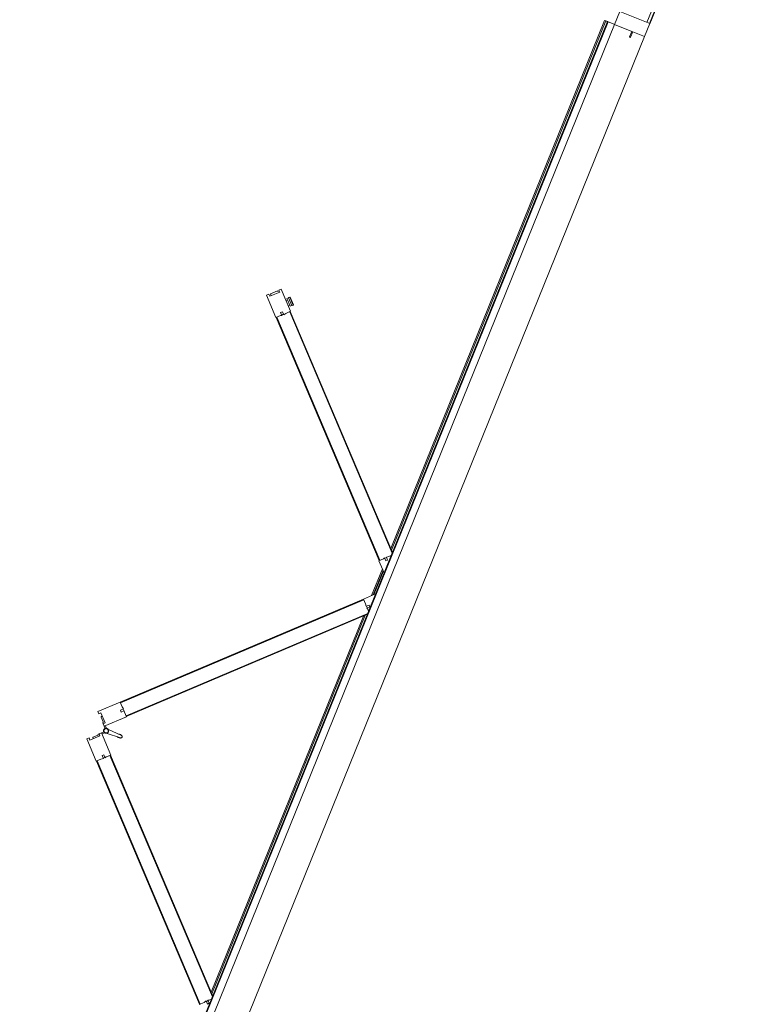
# Model space of a CAD drawing. Header units: inches. Extents: x 424 to 2043, y -237 to 445.
# Tile 163 of 256: x 619.85 to 622.12, y 21.16 to 24.25. Entities that reach past the tile are written whole.
import ezdxf

# ---------------------------------------------------------------- set-up
doc = ezdxf.new("R2010")
doc.units = ezdxf.units.IN
doc.header["$MEASUREMENT"] = 0
for name, color, linetype, lineweight in [('A-DOOR', 31, 'Continuous', 9), ('A-WALL', 113, 'Continuous', 9), ('A-WALL-PATT', 111, 'Continuous', 25)]:
    doc.layers.add(name, color=color, linetype=linetype, lineweight=lineweight)

# ---------------------------------------------------------------- blocks, each defined once
blk = doc.blocks.new('5-panel_Bi-fold_external_door_10806 - Type 1-225860-همکف')
at = {"layer": 'A-DOOR'}
for p, q in [((-0.1205, 0.7449), (-0.1742, 0.6912)), ((-0.1148, 0.7393), (-0.1205, 0.7449)), ((-0.0274, 0.7449), (-0.033, 0.7393)), ((0.0264, 0.6912), (-0.0274, 0.7449)), ((1.3827, 0.745), (1.3289, 0.6912)), ((1.3884, 0.7393), (1.3827, 0.745)), ((-0.1198, 0.7343), (-0.1148, 0.7393)), ((-0.0957, 0.7103), (-0.1198, 0.7343)), ((-0.1103, 0.7284), (-0.112, 0.7266)), ((-0.1103, 0.7284), (-0.112, 0.7266)), ((-0.1103, 0.7284), (-0.112, 0.7266)), ((-0.097, 0.7173), (-0.1081, 0.7284)), ((-0.0908, 0.7153), (-0.0957, 0.7103)), ((-0.0909, 0.7151), (-0.0924, 0.7165)), ((-0.0851, 0.7096), (-0.0908, 0.7153)), ((-0.0571, 0.7153), (-0.0627, 0.7096)), ((-0.0521, 0.7103), (-0.0571, 0.7153)), ((-0.0554, 0.7165), (-0.0569, 0.7151)), ((-0.0281, 0.7343), (-0.0521, 0.7103)), ((-0.0397, 0.7284), (-0.0508, 0.7173)), ((-0.0358, 0.7266), (-0.0376, 0.7284)), ((-0.0358, 0.7266), (-0.0376, 0.7284)), ((-0.0358, 0.7266), (-0.0376, 0.7284)), ((-0.033, 0.7393), (-0.0281, 0.7343)), ((1.3834, 0.7343), (1.3884, 0.7393)), ((1.4074, 0.7103), (1.3834, 0.7343)), ((1.3912, 0.7354), (1.3868, 0.731)), ((1.4085, 0.7181), (1.3912, 0.7354)), ((1.4069, 0.7165), (1.4085, 0.7181)), ((1.4103, 0.7131), (1.4069, 0.7165)), ((1.4124, 0.7153), (1.4074, 0.7103)), ((1.418, 0.7096), (1.4124, 0.7153)), ((-0.7598, 0.1042), (-0.1735, 0.6905)), ((-0.7584, 0.1027), (-0.1721, 0.6891)), ((-0.1742, 0.6912), (-0.1627, 0.6797)), ((-0.1735, 0.6905), (-0.1721, 0.6891)), ((-0.158, 0.6731), (-0.1507, 0.6804)), ((-0.1507, 0.6804), (-0.1464, 0.6762)), ((-0.1389, 0.6558), (-0.0851, 0.7096)), ((-0.0879, 0.7068), (-0.0837, 0.7025)), ((-0.0797, 0.7039), (-0.0853, 0.7094)), ((-0.0812, 0.695), (-0.0779, 0.648)), ((-0.0699, 0.648), (-0.0666, 0.695)), ((-0.0625, 0.7094), (-0.0681, 0.7039)), ((-0.0674, 0.7031), (-0.0676, 0.7033)), ((-0.0674, 0.7031), (-0.0676, 0.7033)), ((-0.0674, 0.7031), (-0.0676, 0.7033)), ((-0.0674, 0.7031), (-0.0676, 0.7033)), ((-0.0674, 0.7031), (-0.0676, 0.7033)), ((-0.0674, 0.7031), (-0.0676, 0.7033)), ((-0.0674, 0.7031), (-0.0676, 0.7033)), ((-0.0674, 0.7031), (-0.0676, 0.7033)), ((-0.0674, 0.7031), (-0.0676, 0.7033)), ((-0.0642, 0.7025), (-0.0599, 0.7068)), ((-0.0627, 0.7096), (-0.009, 0.6558)), ((-0.0014, 0.6762), (0.0029, 0.6804)), ((0.0029, 0.6804), (0.0102, 0.6731)), ((0.0148, 0.6797), (0.0264, 0.6912)), ((0.0243, 0.6891), (0.0257, 0.6905)), ((0.0243, 0.6891), (0.6106, 0.1027)), ((0.0257, 0.6905), (0.612, 0.1042)), ((1.3297, 0.6905), (0.7433, 0.1042)), ((1.3311, 0.6891), (0.7447, 0.1028)), ((1.3289, 0.6912), (1.3401, 0.6801)), ((1.3297, 0.6905), (1.3311, 0.6891)), ((1.3422, 0.6765), (1.3493, 0.6836)), ((1.3493, 0.6836), (1.3535, 0.6794)), ((1.3643, 0.6559), (1.418, 0.7096)), ((1.3943, 0.6788), (1.3907, 0.6823)), ((1.3943, 0.6788), (1.3976, 0.682)), ((1.3976, 0.682), (1.4015, 0.6781)), ((-0.7235, 0.0755), (-0.141, 0.658)), ((-0.7207, 0.0755), (-0.1396, 0.6566)), ((-0.1627, 0.6797), (-0.158, 0.6731)), ((-0.1571, 0.6741), (-0.1528, 0.6698)), ((-0.1464, 0.6762), (-0.1536, 0.6691)), ((-0.1536, 0.6691), (-0.15, 0.667)), ((-0.15, 0.667), (-0.1389, 0.6558)), ((-0.141, 0.658), (-0.1396, 0.6566)), ((-0.0796, 0.6523), (-0.0777, 0.647)), ((-0.0796, 0.6523), (-0.0779, 0.648)), ((-0.0777, 0.647), (-0.0796, 0.6523)), ((-0.0701, 0.647), (-0.0683, 0.6523)), ((-0.0683, 0.6523), (-0.0701, 0.647)), ((-0.0683, 0.6523), (-0.0699, 0.648)), ((-0.009, 0.6558), (0.0022, 0.667)), ((-0.0083, 0.6566), (-0.0069, 0.658)), ((-0.0083, 0.6566), (0.5728, 0.0755)), ((-0.0069, 0.658), (0.5757, 0.0755)), ((0.0057, 0.6691), (-0.0014, 0.6762)), ((0.0022, 0.667), (0.0057, 0.6691)), ((0.005, 0.6698), (0.0092, 0.6741)), ((0.0102, 0.6731), (0.0148, 0.6797)), ((1.3622, 0.658), (0.7797, 0.0755)), ((1.3636, 0.6566), (0.7825, 0.0755)), ((1.3401, 0.6801), (1.3422, 0.6765)), ((1.3429, 0.6773), (1.3472, 0.673)), ((1.3535, 0.6794), (1.3462, 0.672)), ((1.3462, 0.672), (1.3528, 0.6674)), ((1.3528, 0.6674), (1.3643, 0.6559)), ((1.3622, 0.658), (1.3636, 0.6566)), ((1.3775, 0.669), (1.381, 0.6655)), ((1.3785, 0.6629), (1.381, 0.6655)), ((1.3824, 0.659), (1.3785, 0.6629)), ((1.3943, 0.6788), (1.381, 0.6655)), ((1.4015, 0.6781), (1.3824, 0.659)), ((1.3833, 0.6581), (1.3824, 0.659)), ((1.3855, 0.6559), (1.3833, 0.6581)), ((1.3855, 0.6559), (1.4046, 0.675)), ((1.3855, 0.6559), (1.4046, 0.675)), ((1.3861, 0.6553), (1.3855, 0.6559)), ((1.3861, 0.6553), (1.4052, 0.6744)), ((1.4015, 0.6781), (1.4024, 0.6772)), ((1.4024, 0.6772), (1.4046, 0.675)), ((1.4046, 0.675), (1.4052, 0.6744)), ((-0.0777, 0.647), (-0.0779, 0.648)), ((-0.0701, 0.647), (-0.07, 0.6474)), ((-0.749, 0.0933), (-0.7605, 0.1049)), ((-0.7584, 0.1027), (-0.7598, 0.1042)), ((-0.7424, 0.0887), (-0.749, 0.0933)), ((0.6012, 0.0933), (0.5946, 0.0887)), ((0.6127, 0.1049), (0.6012, 0.0933)), ((0.612, 0.1042), (0.6106, 0.1027)), ((0.6421, 0.0755), (0.6127, 0.1049)), ((0.7426, 0.1049), (0.7132, 0.0755)), ((0.7538, 0.0937), (0.7426, 0.1049)), ((0.7447, 0.1028), (0.7433, 0.1042)), ((0.7573, 0.0917), (0.7538, 0.0937)), ((2.581, 0.0759), (-2.331, 0.0759)), ((2.581, 0.0737), (-2.331, 0.0737)), ((-0.7498, 0.0814), (-0.7424, 0.0887)), ((-0.7455, 0.0771), (-0.7498, 0.0814)), ((-0.7384, 0.0842), (-0.7455, 0.0771)), ((-0.7391, 0.0835), (-0.7434, 0.0877)), ((-0.7363, 0.0807), (-0.7384, 0.0842)), ((-0.7311, 0.0755), (-0.7363, 0.0807)), ((-0.715, 0.0811), (0.5672, 0.0811)), ((0.5632, 0.0851), (-0.711, 0.0851)), ((0.5885, 0.0807), (0.5833, 0.0755)), ((0.5906, 0.0842), (0.5885, 0.0807)), ((0.5977, 0.0771), (0.5906, 0.0842)), ((0.5956, 0.0877), (0.5913, 0.0835)), ((0.5946, 0.0887), (0.6019, 0.0814)), ((0.6019, 0.0814), (0.5977, 0.0771)), ((0.7228, 0.0851), (0.6325, 0.0851)), ((0.6365, 0.0811), (0.7188, 0.0811)), ((0.7152, 0.0796), (0.6402, 0.0796)), ((0.7502, 0.0846), (0.7573, 0.0917)), ((0.7545, 0.0803), (0.7502, 0.0846)), ((0.7618, 0.0877), (0.7545, 0.0803)), ((0.7608, 0.0867), (0.7566, 0.0909)), ((0.7664, 0.0811), (0.7618, 0.0877)), ((0.772, 0.0755), (0.7664, 0.0811)), ((0.7881, 0.0811), (2.581, 0.0811)), ((2.581, 0.0851), (0.7921, 0.0851)), ((2.581, 0.0851), (2.581, 0.0811)), ((2.581, 0.0811), (2.581, 0.0801)), ((2.581, 0.0801), (2.581, 0.0755)), ((2.581, 0.0759), (2.581, 0.0755)), ((2.581, 0.0755), (2.581, 0.0743)), ((2.581, 0.0743), (2.581, 0.0737)), ((2.581, 0.0737), (2.581, 0.0693)), ((2.581, 0.0693), (2.581, 0.0538)), ((-2.331, 0.0516), (2.581, 0.0516)), ((2.581, 0.0538), (2.581, 0.0516)), ((2.581, 0.0516), (2.581, -0.05)), ((2.625, 0.0516), (2.581, 0.0516)), ((2.581, 0.0516), (2.581, -0.0065)), ((2.625, -0.05), (2.625, 0.0516)), ((2.562, -0.007), (2.562, -0.0097)), ((2.581, -0.0065), (2.5625, -0.0065)), ((2.5625, -0.0102), (2.581, -0.0102)), ((2.581, -0.0102), (2.581, -0.05)), ((-2.331, -0.05), (2.581, -0.05)), ((2.581, -0.05), (2.625, -0.05))]:
    blk.add_line(p, q, dxfattribs=at)
at = {"layer": 'A-DOOR', "flags": 128}
for points in [[(-0.0739, 0.7063), (-0.0742, 0.7063), (-0.0746, 0.7063), (-0.0749, 0.7063), (-0.0752, 0.7062), (-0.0755, 0.7062), (-0.0758, 0.7061), (-0.0761, 0.706), (-0.0764, 0.7059), (-0.0767, 0.7058), (-0.077, 0.7057), (-0.0773, 0.7056), (-0.0776, 0.7054), (-0.0779, 0.7053), (-0.0782, 0.7051), (-0.0784, 0.7049), (-0.0787, 0.7048), (-0.0789, 0.7046), (-0.0792, 0.7044), (-0.0794, 0.7041), (-0.0797, 0.7039), (-0.0799, 0.7037), (-0.0801, 0.7034), (-0.0803, 0.7032), (-0.0805, 0.7029), (-0.0806, 0.7027), (-0.0808, 0.7024), (-0.081, 0.7021), (-0.0811, 0.7018), (-0.0812, 0.7015), (-0.0814, 0.7012), (-0.0815, 0.7009), (-0.0816, 0.7006), (-0.0817, 0.7003), (-0.0817, 0.7), (-0.0818, 0.6997), (-0.0818, 0.6994), (-0.0819, 0.6991), (-0.0819, 0.6987), (-0.0819, 0.6984), (-0.0819, 0.6981), (-0.0819, 0.6978), (-0.0819, 0.6975), (-0.0818, 0.6972), (-0.0818, 0.6968), (-0.0817, 0.6965), (-0.0816, 0.6962), (-0.0815, 0.6959), (-0.0814, 0.6956), (-0.0813, 0.6953), (-0.0812, 0.695), (-0.0811, 0.6947), (-0.0809, 0.6944), (-0.0807, 0.6942), (-0.0806, 0.6939), (-0.0804, 0.6936), (-0.0802, 0.6934), (-0.08, 0.6931), (-0.0798, 0.6929), (-0.0796, 0.6927), (-0.0793, 0.6924), (-0.0791, 0.6922), (-0.0788, 0.692), (-0.0786, 0.6918), (-0.0783, 0.6917), (-0.078, 0.6915), (-0.0778, 0.6913), (-0.0775, 0.6912), (-0.0772, 0.691)], [(-0.0739, 0.7063), (-0.0742, 0.7063), (-0.0746, 0.7063), (-0.0749, 0.7063), (-0.0752, 0.7062), (-0.0755, 0.7062), (-0.0758, 0.7061), (-0.0761, 0.706), (-0.0764, 0.7059), (-0.0767, 0.7058), (-0.077, 0.7057), (-0.0773, 0.7056), (-0.0776, 0.7054), (-0.0779, 0.7053), (-0.0782, 0.7051), (-0.0784, 0.7049), (-0.0787, 0.7048), (-0.0789, 0.7046), (-0.0792, 0.7044), (-0.0794, 0.7041), (-0.0797, 0.7039), (-0.0799, 0.7037), (-0.0801, 0.7034), (-0.0803, 0.7032), (-0.0805, 0.7029), (-0.0806, 0.7027), (-0.0808, 0.7024), (-0.081, 0.7021), (-0.0811, 0.7018), (-0.0812, 0.7015), (-0.0814, 0.7012), (-0.0815, 0.7009), (-0.0816, 0.7006), (-0.0817, 0.7003), (-0.0817, 0.7), (-0.0818, 0.6997), (-0.0818, 0.6994), (-0.0819, 0.6991), (-0.0819, 0.6987), (-0.0819, 0.6984), (-0.0819, 0.6981), (-0.0819, 0.6978), (-0.0819, 0.6975), (-0.0818, 0.6972), (-0.0818, 0.6968), (-0.0817, 0.6965), (-0.0816, 0.6962), (-0.0815, 0.6959), (-0.0814, 0.6956), (-0.0813, 0.6953), (-0.0812, 0.695), (-0.0811, 0.6947), (-0.0809, 0.6944), (-0.0807, 0.6942), (-0.0806, 0.6939), (-0.0804, 0.6936), (-0.0802, 0.6934), (-0.08, 0.6931), (-0.0798, 0.6929), (-0.0796, 0.6927), (-0.0793, 0.6924), (-0.0791, 0.6922), (-0.0788, 0.692), (-0.0786, 0.6918), (-0.0783, 0.6917), (-0.078, 0.6915), (-0.0778, 0.6913), (-0.0775, 0.6912), (-0.0772, 0.691), (-0.0769, 0.6909), (-0.0766, 0.6908), (-0.0763, 0.6907), (-0.076, 0.6906), (-0.0757, 0.6905), (-0.0754, 0.6905), (-0.075, 0.6904), (-0.0747, 0.6904), (-0.0744, 0.6904), (-0.0741, 0.6903), (-0.0739, 0.6903)], [(-0.0739, 0.7063), (-0.0742, 0.7063), (-0.0746, 0.7063), (-0.0749, 0.7063), (-0.0752, 0.7062), (-0.0755, 0.7062), (-0.0758, 0.7061), (-0.0761, 0.706), (-0.0764, 0.7059), (-0.0767, 0.7058), (-0.077, 0.7057), (-0.0773, 0.7056), (-0.0776, 0.7054), (-0.0779, 0.7053), (-0.0782, 0.7051), (-0.0784, 0.7049), (-0.0787, 0.7048), (-0.0789, 0.7046), (-0.0792, 0.7044), (-0.0794, 0.7041), (-0.0797, 0.7039), (-0.0799, 0.7037), (-0.0801, 0.7034), (-0.0803, 0.7032), (-0.0805, 0.7029), (-0.0806, 0.7027), (-0.0808, 0.7024), (-0.081, 0.7021), (-0.0811, 0.7018), (-0.0812, 0.7015), (-0.0814, 0.7012), (-0.0815, 0.7009), (-0.0816, 0.7006), (-0.0817, 0.7003), (-0.0817, 0.7), (-0.0818, 0.6997), (-0.0818, 0.6994), (-0.0819, 0.6991), (-0.0819, 0.6987), (-0.0819, 0.6984), (-0.0819, 0.6981), (-0.0819, 0.6978), (-0.0819, 0.6975), (-0.0818, 0.6972), (-0.0818, 0.6968), (-0.0817, 0.6965), (-0.0816, 0.6962), (-0.0815, 0.6959), (-0.0814, 0.6956), (-0.0813, 0.6953), (-0.0812, 0.695), (-0.0811, 0.6947), (-0.0809, 0.6944), (-0.0807, 0.6942), (-0.0806, 0.6939), (-0.0804, 0.6936), (-0.0802, 0.6934), (-0.08, 0.6931), (-0.0798, 0.6929), (-0.0796, 0.6927), (-0.0793, 0.6924), (-0.0791, 0.6922), (-0.0788, 0.692), (-0.0786, 0.6918), (-0.0783, 0.6917), (-0.078, 0.6915), (-0.0778, 0.6913), (-0.0775, 0.6912), (-0.0772, 0.691)], [(-0.0739, 0.7063), (-0.0742, 0.7063), (-0.0746, 0.7063), (-0.0749, 0.7063), (-0.0752, 0.7062), (-0.0755, 0.7062), (-0.0758, 0.7061), (-0.0761, 0.706), (-0.0764, 0.7059), (-0.0767, 0.7058), (-0.077, 0.7057), (-0.0773, 0.7056), (-0.0776, 0.7054), (-0.0779, 0.7053), (-0.0782, 0.7051), (-0.0784, 0.7049), (-0.0787, 0.7048), (-0.0789, 0.7046), (-0.0792, 0.7044), (-0.0794, 0.7041), (-0.0797, 0.7039), (-0.0799, 0.7037), (-0.0801, 0.7034), (-0.0803, 0.7032), (-0.0805, 0.7029), (-0.0806, 0.7027), (-0.0808, 0.7024), (-0.081, 0.7021), (-0.0811, 0.7018), (-0.0812, 0.7015), (-0.0814, 0.7012), (-0.0815, 0.7009), (-0.0816, 0.7006), (-0.0817, 0.7003), (-0.0817, 0.7), (-0.0818, 0.6997), (-0.0818, 0.6994), (-0.0819, 0.6991), (-0.0819, 0.6987), (-0.0819, 0.6984), (-0.0819, 0.6981), (-0.0819, 0.6978), (-0.0819, 0.6975), (-0.0818, 0.6972), (-0.0818, 0.6968), (-0.0817, 0.6965), (-0.0816, 0.6962), (-0.0815, 0.6959), (-0.0814, 0.6956), (-0.0813, 0.6953), (-0.0812, 0.695), (-0.0811, 0.6947), (-0.0809, 0.6944), (-0.0807, 0.6942), (-0.0806, 0.6939), (-0.0804, 0.6936), (-0.0802, 0.6934), (-0.08, 0.6931), (-0.0798, 0.6929), (-0.0796, 0.6927), (-0.0793, 0.6924), (-0.0791, 0.6922), (-0.0788, 0.692), (-0.0786, 0.6918), (-0.0783, 0.6917), (-0.078, 0.6915), (-0.0778, 0.6913), (-0.0775, 0.6912), (-0.0772, 0.691)], [(-0.0739, 0.7063), (-0.0742, 0.7063), (-0.0746, 0.7063), (-0.0749, 0.7063), (-0.0752, 0.7062), (-0.0755, 0.7062), (-0.0758, 0.7061), (-0.0761, 0.706), (-0.0764, 0.7059), (-0.0767, 0.7058), (-0.077, 0.7057), (-0.0773, 0.7056), (-0.0776, 0.7054), (-0.0779, 0.7053), (-0.0782, 0.7051), (-0.0784, 0.7049), (-0.0787, 0.7048), (-0.0789, 0.7046), (-0.0792, 0.7044), (-0.0794, 0.7041), (-0.0797, 0.7039), (-0.0799, 0.7037), (-0.0801, 0.7034), (-0.0803, 0.7032), (-0.0805, 0.7029), (-0.0806, 0.7027), (-0.0808, 0.7024), (-0.081, 0.7021), (-0.0811, 0.7018), (-0.0812, 0.7015), (-0.0814, 0.7012), (-0.0815, 0.7009), (-0.0816, 0.7006), (-0.0817, 0.7003), (-0.0817, 0.7), (-0.0818, 0.6997), (-0.0818, 0.6994), (-0.0819, 0.6991), (-0.0819, 0.6987), (-0.0819, 0.6984), (-0.0819, 0.6981), (-0.0819, 0.6978), (-0.0819, 0.6975), (-0.0818, 0.6972), (-0.0818, 0.6968), (-0.0817, 0.6965), (-0.0816, 0.6962), (-0.0815, 0.6959), (-0.0814, 0.6956), (-0.0813, 0.6953), (-0.0812, 0.695), (-0.0811, 0.6947), (-0.0809, 0.6944), (-0.0807, 0.6942), (-0.0806, 0.6939), (-0.0804, 0.6936), (-0.0802, 0.6934), (-0.08, 0.6931), (-0.0798, 0.6929), (-0.0796, 0.6927), (-0.0793, 0.6924), (-0.0791, 0.6922), (-0.0788, 0.692), (-0.0786, 0.6918), (-0.0783, 0.6917), (-0.078, 0.6915), (-0.0778, 0.6913), (-0.0775, 0.6912), (-0.0772, 0.691)], [(-0.0808, 0.7024), (-0.081, 0.7021), (-0.0811, 0.7018), (-0.0812, 0.7015), (-0.0814, 0.7012), (-0.0815, 0.7009), (-0.0816, 0.7006), (-0.0817, 0.7003), (-0.0817, 0.7), (-0.0818, 0.6997), (-0.0818, 0.6994), (-0.0819, 0.6991), (-0.0819, 0.6987), (-0.0819, 0.6984), (-0.0819, 0.6981), (-0.0819, 0.6978), (-0.0819, 0.6975), (-0.0818, 0.6972), (-0.0818, 0.6968), (-0.0817, 0.6965), (-0.0816, 0.6962), (-0.0815, 0.6959), (-0.0814, 0.6956), (-0.0813, 0.6953)], [(-0.081, 0.7021), (-0.0811, 0.7018), (-0.0812, 0.7015), (-0.0814, 0.7012), (-0.0815, 0.7009), (-0.0816, 0.7006), (-0.0817, 0.7003), (-0.0817, 0.7), (-0.0818, 0.6997), (-0.0818, 0.6994), (-0.0819, 0.6991), (-0.0819, 0.6987), (-0.0819, 0.6984), (-0.0819, 0.6981), (-0.0819, 0.6978), (-0.0819, 0.6975), (-0.0818, 0.6972), (-0.0818, 0.6968), (-0.0817, 0.6965), (-0.0816, 0.6962), (-0.0815, 0.6959), (-0.0814, 0.6956), (-0.0813, 0.6953)], [(-0.081, 0.7021), (-0.0811, 0.7018), (-0.0812, 0.7015), (-0.0814, 0.7012), (-0.0815, 0.7009), (-0.0816, 0.7006), (-0.0817, 0.7003), (-0.0817, 0.7), (-0.0818, 0.6997), (-0.0818, 0.6994), (-0.0819, 0.6991), (-0.0819, 0.6987), (-0.0819, 0.6984), (-0.0819, 0.6981), (-0.0819, 0.6978), (-0.0819, 0.6975), (-0.0818, 0.6972), (-0.0818, 0.6968), (-0.0817, 0.6965), (-0.0816, 0.6962), (-0.0815, 0.6959), (-0.0814, 0.6956), (-0.0813, 0.6953)], [(-0.081, 0.7021), (-0.0811, 0.7018), (-0.0812, 0.7015), (-0.0814, 0.7012), (-0.0815, 0.7009), (-0.0816, 0.7006), (-0.0817, 0.7003), (-0.0817, 0.7), (-0.0818, 0.6997), (-0.0818, 0.6994), (-0.0819, 0.6991), (-0.0819, 0.6987), (-0.0819, 0.6984), (-0.0819, 0.6981), (-0.0819, 0.6978), (-0.0819, 0.6975), (-0.0818, 0.6972), (-0.0818, 0.6968), (-0.0817, 0.6965), (-0.0816, 0.6962), (-0.0815, 0.6959), (-0.0814, 0.6956), (-0.0813, 0.6953)], [(-0.081, 0.7021), (-0.0811, 0.7018), (-0.0812, 0.7015), (-0.0814, 0.7012), (-0.0815, 0.7009), (-0.0816, 0.7006), (-0.0817, 0.7003), (-0.0817, 0.7), (-0.0818, 0.6997), (-0.0818, 0.6994), (-0.0819, 0.6991), (-0.0819, 0.6987), (-0.0819, 0.6984), (-0.0819, 0.6981), (-0.0819, 0.6978), (-0.0819, 0.6975), (-0.0818, 0.6972), (-0.0818, 0.6968), (-0.0817, 0.6965), (-0.0816, 0.6962), (-0.0815, 0.6959), (-0.0814, 0.6956), (-0.0813, 0.6953)], [(-0.081, 0.7021), (-0.0811, 0.7018), (-0.0812, 0.7015), (-0.0814, 0.7012), (-0.0815, 0.7009), (-0.0816, 0.7006), (-0.0817, 0.7003), (-0.0817, 0.7), (-0.0818, 0.6997), (-0.0818, 0.6994), (-0.0819, 0.6991), (-0.0819, 0.6987), (-0.0819, 0.6984), (-0.0819, 0.6981), (-0.0819, 0.6978), (-0.0819, 0.6975), (-0.0818, 0.6972), (-0.0818, 0.6968), (-0.0817, 0.6965), (-0.0816, 0.6962), (-0.0815, 0.6959), (-0.0814, 0.6956), (-0.0813, 0.6953)], [(-0.081, 0.7021), (-0.0811, 0.7018), (-0.0812, 0.7015), (-0.0814, 0.7012), (-0.0815, 0.7009), (-0.0816, 0.7006), (-0.0817, 0.7003), (-0.0817, 0.7), (-0.0818, 0.6997), (-0.0818, 0.6994), (-0.0819, 0.6991), (-0.0819, 0.6987), (-0.0819, 0.6984), (-0.0819, 0.6981), (-0.0819, 0.6978), (-0.0819, 0.6975), (-0.0818, 0.6972), (-0.0818, 0.6968), (-0.0817, 0.6965), (-0.0816, 0.6962), (-0.0815, 0.6959), (-0.0814, 0.6956), (-0.0813, 0.6953)], [(-0.081, 0.7021), (-0.0811, 0.7018), (-0.0812, 0.7015), (-0.0814, 0.7012), (-0.0815, 0.7009), (-0.0816, 0.7006), (-0.0817, 0.7003), (-0.0817, 0.7), (-0.0818, 0.6997), (-0.0818, 0.6994), (-0.0819, 0.6991), (-0.0819, 0.6987), (-0.0819, 0.6984), (-0.0819, 0.6981), (-0.0819, 0.6978), (-0.0819, 0.6975), (-0.0818, 0.6972), (-0.0818, 0.6968), (-0.0817, 0.6965), (-0.0816, 0.6962), (-0.0815, 0.6959), (-0.0814, 0.6956), (-0.0813, 0.6953)], [(-0.081, 0.7021), (-0.0811, 0.7018), (-0.0812, 0.7015), (-0.0814, 0.7012), (-0.0815, 0.7009), (-0.0816, 0.7006), (-0.0817, 0.7003), (-0.0817, 0.7), (-0.0818, 0.6997), (-0.0818, 0.6994), (-0.0819, 0.6991), (-0.0819, 0.6987), (-0.0819, 0.6984), (-0.0819, 0.6981), (-0.0819, 0.6978), (-0.0819, 0.6975), (-0.0818, 0.6972), (-0.0818, 0.6968), (-0.0817, 0.6965), (-0.0816, 0.6962), (-0.0815, 0.6959), (-0.0814, 0.6956), (-0.0813, 0.6953)], [(-0.0742, 0.7063), (-0.0746, 0.7063), (-0.0749, 0.7063), (-0.0752, 0.7062), (-0.0755, 0.7062), (-0.0758, 0.7061), (-0.0761, 0.706), (-0.0764, 0.7059), (-0.0767, 0.7058), (-0.077, 0.7057), (-0.0773, 0.7056), (-0.0776, 0.7054), (-0.0779, 0.7053), (-0.0782, 0.7051), (-0.0784, 0.7049), (-0.0787, 0.7048), (-0.0789, 0.7046), (-0.0792, 0.7044), (-0.0794, 0.7041), (-0.0797, 0.7039), (-0.0799, 0.7037), (-0.0801, 0.7034), (-0.0803, 0.7032), (-0.0805, 0.7029)], [(-0.0742, 0.7063), (-0.0746, 0.7063), (-0.0749, 0.7063), (-0.0752, 0.7062), (-0.0755, 0.7062), (-0.0758, 0.7061), (-0.0761, 0.706), (-0.0764, 0.7059), (-0.0767, 0.7058), (-0.077, 0.7057), (-0.0773, 0.7056), (-0.0776, 0.7054), (-0.0779, 0.7053), (-0.0782, 0.7051), (-0.0784, 0.7049), (-0.0787, 0.7048), (-0.0789, 0.7046), (-0.0792, 0.7044), (-0.0794, 0.7041), (-0.0797, 0.7039), (-0.0799, 0.7037), (-0.0801, 0.7034), (-0.0803, 0.7032), (-0.0805, 0.7029)], [(-0.0742, 0.7063), (-0.0746, 0.7063), (-0.0749, 0.7063), (-0.0752, 0.7062), (-0.0755, 0.7062), (-0.0758, 0.7061), (-0.0761, 0.706), (-0.0764, 0.7059), (-0.0767, 0.7058), (-0.077, 0.7057), (-0.0773, 0.7056), (-0.0776, 0.7054), (-0.0779, 0.7053), (-0.0782, 0.7051), (-0.0784, 0.7049), (-0.0787, 0.7048), (-0.0789, 0.7046), (-0.0792, 0.7044), (-0.0794, 0.7041), (-0.0797, 0.7039), (-0.0799, 0.7037), (-0.0801, 0.7034), (-0.0803, 0.7032), (-0.0805, 0.7029)], [(-0.0742, 0.7063), (-0.0746, 0.7063), (-0.0749, 0.7063), (-0.0752, 0.7062), (-0.0755, 0.7062), (-0.0758, 0.7061), (-0.0761, 0.706), (-0.0764, 0.7059), (-0.0767, 0.7058), (-0.077, 0.7057), (-0.0773, 0.7056), (-0.0776, 0.7054), (-0.0779, 0.7053), (-0.0782, 0.7051), (-0.0784, 0.7049), (-0.0787, 0.7048), (-0.0789, 0.7046), (-0.0792, 0.7044), (-0.0794, 0.7041), (-0.0797, 0.7039), (-0.0799, 0.7037), (-0.0801, 0.7034), (-0.0803, 0.7032), (-0.0805, 0.7029)], [(-0.0742, 0.7063), (-0.0746, 0.7063), (-0.0749, 0.7063), (-0.0752, 0.7062), (-0.0755, 0.7062), (-0.0758, 0.7061), (-0.0761, 0.706), (-0.0764, 0.7059), (-0.0767, 0.7058), (-0.077, 0.7057), (-0.0773, 0.7056), (-0.0776, 0.7054), (-0.0779, 0.7053), (-0.0782, 0.7051), (-0.0784, 0.7049), (-0.0787, 0.7048), (-0.0789, 0.7046), (-0.0792, 0.7044), (-0.0794, 0.7041), (-0.0797, 0.7039), (-0.0799, 0.7037), (-0.0801, 0.7034), (-0.0803, 0.7032), (-0.0805, 0.7029)], [(-0.0742, 0.7063), (-0.0746, 0.7063), (-0.0749, 0.7063), (-0.0752, 0.7062), (-0.0755, 0.7062), (-0.0758, 0.7061), (-0.0761, 0.706), (-0.0764, 0.7059), (-0.0767, 0.7058), (-0.077, 0.7057), (-0.0773, 0.7056), (-0.0776, 0.7054), (-0.0779, 0.7053), (-0.0782, 0.7051), (-0.0784, 0.7049), (-0.0787, 0.7048), (-0.0789, 0.7046), (-0.0792, 0.7044), (-0.0794, 0.7041), (-0.0797, 0.7039), (-0.0799, 0.7037), (-0.0801, 0.7034), (-0.0803, 0.7032), (-0.0805, 0.7029)], [(-0.0742, 0.7063), (-0.0746, 0.7063), (-0.0749, 0.7063), (-0.0752, 0.7062), (-0.0755, 0.7062), (-0.0758, 0.7061), (-0.0761, 0.706), (-0.0764, 0.7059), (-0.0767, 0.7058), (-0.077, 0.7057), (-0.0773, 0.7056), (-0.0776, 0.7054), (-0.0779, 0.7053), (-0.0782, 0.7051), (-0.0784, 0.7049), (-0.0787, 0.7048), (-0.0789, 0.7046), (-0.0792, 0.7044), (-0.0794, 0.7041), (-0.0797, 0.7039), (-0.0799, 0.7037), (-0.0801, 0.7034), (-0.0803, 0.7032), (-0.0805, 0.7029)], [(-0.0742, 0.7063), (-0.0746, 0.7063), (-0.0749, 0.7063), (-0.0752, 0.7062), (-0.0755, 0.7062), (-0.0758, 0.7061), (-0.0761, 0.706), (-0.0764, 0.7059), (-0.0767, 0.7058), (-0.077, 0.7057), (-0.0773, 0.7056), (-0.0776, 0.7054), (-0.0779, 0.7053), (-0.0782, 0.7051), (-0.0784, 0.7049), (-0.0787, 0.7048), (-0.0789, 0.7046), (-0.0792, 0.7044), (-0.0794, 0.7041), (-0.0797, 0.7039), (-0.0799, 0.7037), (-0.0801, 0.7034), (-0.0803, 0.7032), (-0.0805, 0.7029)], [(-0.0742, 0.7063), (-0.0746, 0.7063), (-0.0749, 0.7063), (-0.0752, 0.7062), (-0.0755, 0.7062), (-0.0758, 0.7061), (-0.0761, 0.706), (-0.0764, 0.7059), (-0.0767, 0.7058), (-0.077, 0.7057), (-0.0773, 0.7056), (-0.0776, 0.7054), (-0.0779, 0.7053), (-0.0782, 0.7051), (-0.0784, 0.7049), (-0.0787, 0.7048), (-0.0789, 0.7046), (-0.0792, 0.7044), (-0.0794, 0.7041), (-0.0797, 0.7039), (-0.0799, 0.7037), (-0.0801, 0.7034), (-0.0803, 0.7032), (-0.0805, 0.7029)], [(-0.0769, 0.6909), (-0.0766, 0.6908), (-0.0763, 0.6907), (-0.076, 0.6906), (-0.0757, 0.6905), (-0.0754, 0.6905), (-0.075, 0.6904), (-0.0747, 0.6904), (-0.0744, 0.6904), (-0.0741, 0.6903), (-0.0739, 0.6903)], [(-0.0769, 0.6909), (-0.0766, 0.6908), (-0.0763, 0.6907), (-0.076, 0.6906), (-0.0757, 0.6905), (-0.0754, 0.6905), (-0.075, 0.6904), (-0.0747, 0.6904), (-0.0744, 0.6904), (-0.0741, 0.6903), (-0.0739, 0.6903)], [(-0.0769, 0.6909), (-0.0766, 0.6908), (-0.0763, 0.6907), (-0.076, 0.6906), (-0.0757, 0.6905), (-0.0754, 0.6905), (-0.075, 0.6904), (-0.0747, 0.6904), (-0.0744, 0.6904), (-0.0741, 0.6903), (-0.0739, 0.6903)], [(-0.0769, 0.6909), (-0.0766, 0.6908), (-0.0763, 0.6907), (-0.076, 0.6906), (-0.0757, 0.6905), (-0.0754, 0.6905), (-0.075, 0.6904), (-0.0747, 0.6904), (-0.0744, 0.6904), (-0.0741, 0.6903), (-0.0739, 0.6903)], [(-0.0681, 0.7038), (-0.0683, 0.704), (-0.0685, 0.7042), (-0.0688, 0.7045), (-0.069, 0.7047), (-0.0693, 0.7048), (-0.0695, 0.705), (-0.0698, 0.7052), (-0.0701, 0.7054), (-0.0704, 0.7055), (-0.0706, 0.7056), (-0.0709, 0.7058), (-0.0712, 0.7059), (-0.0715, 0.706), (-0.0718, 0.7061), (-0.0722, 0.7061), (-0.0725, 0.7062), (-0.0728, 0.7063), (-0.0731, 0.7063), (-0.0734, 0.7063), (-0.0737, 0.7063), (-0.0739, 0.7063)], [(-0.0739, 0.6903), (-0.0736, 0.6903), (-0.0733, 0.6904), (-0.073, 0.6904), (-0.0726, 0.6904), (-0.0723, 0.6905), (-0.072, 0.6906), (-0.0717, 0.6907), (-0.0714, 0.6907), (-0.0711, 0.6909), (-0.0708, 0.691), (-0.0705, 0.6911), (-0.0702, 0.6912), (-0.0699, 0.6914), (-0.0697, 0.6916), (-0.0694, 0.6917), (-0.0691, 0.6919), (-0.0689, 0.6921), (-0.0686, 0.6923), (-0.0684, 0.6925), (-0.0682, 0.6928), (-0.068, 0.693), (-0.0677, 0.6932), (-0.0676, 0.6935), (-0.0674, 0.6938), (-0.0672, 0.694), (-0.067, 0.6943), (-0.0669, 0.6946), (-0.0667, 0.6949), (-0.0666, 0.6951), (-0.0665, 0.6954), (-0.0663, 0.6957), (-0.0663, 0.696), (-0.0662, 0.6964), (-0.0661, 0.6967), (-0.066, 0.697), (-0.066, 0.6973), (-0.0659, 0.6976), (-0.0659, 0.6979), (-0.0659, 0.6983), (-0.0659, 0.6986), (-0.0659, 0.6989), (-0.066, 0.6992), (-0.066, 0.6995), (-0.0661, 0.6998), (-0.0661, 0.7002), (-0.0662, 0.7005), (-0.0663, 0.7008), (-0.0664, 0.7011), (-0.0665, 0.7014), (-0.0666, 0.7017), (-0.0668, 0.702), (-0.0669, 0.7022), (-0.0671, 0.7025), (-0.0673, 0.7028), (-0.0674, 0.7031), (-0.0676, 0.7033), (-0.0678, 0.7036), (-0.0681, 0.7038), (-0.0683, 0.704), (-0.0685, 0.7042), (-0.0688, 0.7045), (-0.069, 0.7047), (-0.0693, 0.7048), (-0.0695, 0.705), (-0.0698, 0.7052), (-0.0701, 0.7054), (-0.0704, 0.7055), (-0.0706, 0.7056), (-0.0709, 0.7058), (-0.0712, 0.7059), (-0.0715, 0.706), (-0.0718, 0.7061), (-0.0722, 0.7061), (-0.0725, 0.7062), (-0.0728, 0.7063), (-0.0731, 0.7063), (-0.0734, 0.7063), (-0.0737, 0.7063), (-0.0739, 0.7063)], [(-0.0681, 0.7038), (-0.0683, 0.704), (-0.0685, 0.7042), (-0.0688, 0.7045), (-0.069, 0.7047), (-0.0693, 0.7048), (-0.0695, 0.705), (-0.0698, 0.7052), (-0.0701, 0.7054), (-0.0704, 0.7055), (-0.0706, 0.7056), (-0.0709, 0.7058), (-0.0712, 0.7059), (-0.0715, 0.706), (-0.0718, 0.7061), (-0.0722, 0.7061), (-0.0725, 0.7062), (-0.0728, 0.7063), (-0.0731, 0.7063), (-0.0734, 0.7063), (-0.0737, 0.7063), (-0.0739, 0.7063)], [(-0.0681, 0.7038), (-0.0683, 0.704), (-0.0685, 0.7042), (-0.0688, 0.7045), (-0.069, 0.7047), (-0.0693, 0.7048), (-0.0695, 0.705), (-0.0698, 0.7052), (-0.0701, 0.7054), (-0.0704, 0.7055), (-0.0706, 0.7056), (-0.0709, 0.7058), (-0.0712, 0.7059), (-0.0715, 0.706), (-0.0718, 0.7061), (-0.0722, 0.7061), (-0.0725, 0.7062), (-0.0728, 0.7063), (-0.0731, 0.7063), (-0.0734, 0.7063), (-0.0737, 0.7063), (-0.0739, 0.7063)], [(-0.0681, 0.7038), (-0.0683, 0.704), (-0.0685, 0.7042), (-0.0688, 0.7045), (-0.069, 0.7047), (-0.0693, 0.7048), (-0.0695, 0.705), (-0.0698, 0.7052), (-0.0701, 0.7054), (-0.0704, 0.7055), (-0.0706, 0.7056), (-0.0709, 0.7058), (-0.0712, 0.7059), (-0.0715, 0.706), (-0.0718, 0.7061), (-0.0722, 0.7061), (-0.0725, 0.7062), (-0.0728, 0.7063), (-0.0731, 0.7063), (-0.0734, 0.7063), (-0.0737, 0.7063), (-0.0739, 0.7063)], [(-0.0739, 0.6903), (-0.0736, 0.6903), (-0.0733, 0.6904), (-0.073, 0.6904), (-0.0726, 0.6904), (-0.0723, 0.6905), (-0.072, 0.6906), (-0.0717, 0.6907), (-0.0714, 0.6907), (-0.0711, 0.6909), (-0.0708, 0.691), (-0.0705, 0.6911), (-0.0702, 0.6912), (-0.0699, 0.6914), (-0.0697, 0.6916), (-0.0694, 0.6917), (-0.0691, 0.6919), (-0.0689, 0.6921), (-0.0686, 0.6923), (-0.0684, 0.6925), (-0.0682, 0.6928), (-0.068, 0.693), (-0.0677, 0.6932), (-0.0676, 0.6935), (-0.0674, 0.6938), (-0.0672, 0.694), (-0.067, 0.6943), (-0.0669, 0.6946), (-0.0667, 0.6949), (-0.0666, 0.6951), (-0.0665, 0.6954), (-0.0663, 0.6957), (-0.0663, 0.696), (-0.0662, 0.6964), (-0.0661, 0.6967), (-0.066, 0.697), (-0.066, 0.6973), (-0.0659, 0.6976), (-0.0659, 0.6979), (-0.0659, 0.6983), (-0.0659, 0.6986), (-0.0659, 0.6989), (-0.066, 0.6992), (-0.066, 0.6995), (-0.0661, 0.6998), (-0.0661, 0.7002), (-0.0662, 0.7005), (-0.0663, 0.7008), (-0.0664, 0.7011), (-0.0665, 0.7014), (-0.0666, 0.7017), (-0.0668, 0.702), (-0.0669, 0.7022), (-0.0671, 0.7025), (-0.0673, 0.7028), (-0.0674, 0.7031), (-0.0676, 0.7033)], [(-0.0739, 0.6903), (-0.0736, 0.6903), (-0.0733, 0.6904), (-0.073, 0.6904), (-0.0726, 0.6904), (-0.0723, 0.6905), (-0.072, 0.6906), (-0.0717, 0.6907), (-0.0714, 0.6907), (-0.0711, 0.6909), (-0.0708, 0.691), (-0.0705, 0.6911), (-0.0702, 0.6912), (-0.0699, 0.6914), (-0.0697, 0.6916), (-0.0694, 0.6917), (-0.0691, 0.6919), (-0.0689, 0.6921), (-0.0686, 0.6923), (-0.0684, 0.6925), (-0.0682, 0.6928), (-0.068, 0.693), (-0.0677, 0.6932), (-0.0676, 0.6935), (-0.0674, 0.6938), (-0.0672, 0.694), (-0.067, 0.6943), (-0.0669, 0.6946), (-0.0667, 0.6949), (-0.0666, 0.6951), (-0.0665, 0.6954), (-0.0663, 0.6957), (-0.0663, 0.696), (-0.0662, 0.6964), (-0.0661, 0.6967), (-0.066, 0.697), (-0.066, 0.6973), (-0.0659, 0.6976), (-0.0659, 0.6979), (-0.0659, 0.6983), (-0.0659, 0.6986), (-0.0659, 0.6989), (-0.066, 0.6992), (-0.066, 0.6995), (-0.0661, 0.6998), (-0.0661, 0.7002), (-0.0662, 0.7005), (-0.0663, 0.7008), (-0.0664, 0.7011), (-0.0665, 0.7014), (-0.0666, 0.7017), (-0.0668, 0.702), (-0.0669, 0.7022), (-0.0671, 0.7025), (-0.0673, 0.7028), (-0.0674, 0.7031), (-0.0676, 0.7033)], [(-0.0739, 0.6903), (-0.0736, 0.6903), (-0.0733, 0.6904), (-0.073, 0.6904), (-0.0726, 0.6904), (-0.0723, 0.6905), (-0.072, 0.6906), (-0.0717, 0.6907), (-0.0714, 0.6907), (-0.0711, 0.6909), (-0.0708, 0.691), (-0.0705, 0.6911), (-0.0702, 0.6912), (-0.0699, 0.6914), (-0.0697, 0.6916), (-0.0694, 0.6917), (-0.0691, 0.6919), (-0.0689, 0.6921), (-0.0686, 0.6923), (-0.0684, 0.6925), (-0.0682, 0.6928), (-0.068, 0.693), (-0.0677, 0.6932), (-0.0676, 0.6935), (-0.0674, 0.6938), (-0.0672, 0.694), (-0.067, 0.6943), (-0.0669, 0.6946), (-0.0667, 0.6949), (-0.0666, 0.6951), (-0.0665, 0.6954), (-0.0663, 0.6957), (-0.0663, 0.696), (-0.0662, 0.6964), (-0.0661, 0.6967), (-0.066, 0.697), (-0.066, 0.6973), (-0.0659, 0.6976), (-0.0659, 0.6979), (-0.0659, 0.6983), (-0.0659, 0.6986), (-0.0659, 0.6989), (-0.066, 0.6992), (-0.066, 0.6995), (-0.0661, 0.6998), (-0.0661, 0.7002), (-0.0662, 0.7005), (-0.0663, 0.7008), (-0.0664, 0.7011), (-0.0665, 0.7014), (-0.0666, 0.7017), (-0.0668, 0.702), (-0.0669, 0.7022), (-0.0671, 0.7025), (-0.0673, 0.7028), (-0.0674, 0.7031), (-0.0676, 0.7033)], [(-0.0739, 0.6903), (-0.0736, 0.6903), (-0.0733, 0.6904), (-0.073, 0.6904), (-0.0726, 0.6904), (-0.0723, 0.6905), (-0.072, 0.6906), (-0.0717, 0.6907), (-0.0714, 0.6907), (-0.0711, 0.6909), (-0.0708, 0.691), (-0.0705, 0.6911), (-0.0702, 0.6912), (-0.0699, 0.6914), (-0.0697, 0.6916), (-0.0694, 0.6917), (-0.0691, 0.6919), (-0.0689, 0.6921), (-0.0686, 0.6923), (-0.0684, 0.6925), (-0.0682, 0.6928), (-0.068, 0.693), (-0.0677, 0.6932), (-0.0676, 0.6935), (-0.0674, 0.6938), (-0.0672, 0.694), (-0.067, 0.6943), (-0.0669, 0.6946), (-0.0667, 0.6949), (-0.0666, 0.6951), (-0.0665, 0.6954), (-0.0663, 0.6957), (-0.0663, 0.696), (-0.0662, 0.6964), (-0.0661, 0.6967), (-0.066, 0.697), (-0.066, 0.6973), (-0.0659, 0.6976), (-0.0659, 0.6979), (-0.0659, 0.6983), (-0.0659, 0.6986), (-0.0659, 0.6989), (-0.066, 0.6992), (-0.066, 0.6995), (-0.0661, 0.6998), (-0.0661, 0.7002), (-0.0662, 0.7005), (-0.0663, 0.7008), (-0.0664, 0.7011), (-0.0665, 0.7014), (-0.0666, 0.7017), (-0.0668, 0.702), (-0.0669, 0.7022), (-0.0671, 0.7025), (-0.0673, 0.7028), (-0.0674, 0.7031), (-0.0676, 0.7033)], [(-0.0709, 0.7058), (-0.0712, 0.7059), (-0.0715, 0.706), (-0.0718, 0.7061), (-0.0722, 0.7061), (-0.0725, 0.7062), (-0.0728, 0.7063), (-0.0731, 0.7063), (-0.0734, 0.7063)], [(-0.0709, 0.7058), (-0.0712, 0.7059), (-0.0715, 0.706), (-0.0718, 0.7061), (-0.0722, 0.7061), (-0.0725, 0.7062), (-0.0728, 0.7063), (-0.0731, 0.7063), (-0.0734, 0.7063)], [(-0.0709, 0.7058), (-0.0712, 0.7059), (-0.0715, 0.706), (-0.0718, 0.7061), (-0.0722, 0.7061), (-0.0725, 0.7062), (-0.0728, 0.7063), (-0.0731, 0.7063), (-0.0734, 0.7063)], [(-0.0709, 0.7058), (-0.0712, 0.7059), (-0.0715, 0.706), (-0.0718, 0.7061), (-0.0722, 0.7061), (-0.0725, 0.7062), (-0.0728, 0.7063), (-0.0731, 0.7063), (-0.0734, 0.7063)], [(-0.0709, 0.7058), (-0.0712, 0.7059), (-0.0715, 0.706), (-0.0718, 0.7061), (-0.0722, 0.7061), (-0.0725, 0.7062), (-0.0728, 0.7063), (-0.0731, 0.7063), (-0.0734, 0.7063)], [(-0.0709, 0.7058), (-0.0712, 0.7059), (-0.0715, 0.706), (-0.0718, 0.7061), (-0.0722, 0.7061), (-0.0725, 0.7062), (-0.0728, 0.7063), (-0.0731, 0.7063), (-0.0734, 0.7063)], [(-0.0709, 0.7058), (-0.0712, 0.7059), (-0.0715, 0.706), (-0.0718, 0.7061), (-0.0722, 0.7061), (-0.0725, 0.7062), (-0.0728, 0.7063), (-0.0731, 0.7063), (-0.0734, 0.7063)], [(-0.0709, 0.7058), (-0.0712, 0.7059), (-0.0715, 0.706), (-0.0718, 0.7061), (-0.0722, 0.7061), (-0.0725, 0.7062), (-0.0728, 0.7063), (-0.0731, 0.7063), (-0.0734, 0.7063)], [(-0.0709, 0.7058), (-0.0712, 0.7059), (-0.0715, 0.706), (-0.0718, 0.7061), (-0.0722, 0.7061), (-0.0725, 0.7062), (-0.0728, 0.7063), (-0.0731, 0.7063), (-0.0734, 0.7063)], [(-0.0681, 0.7038), (-0.0683, 0.704), (-0.0685, 0.7042), (-0.0688, 0.7045), (-0.069, 0.7047), (-0.0693, 0.7048), (-0.0695, 0.705), (-0.0698, 0.7052), (-0.0701, 0.7054), (-0.0704, 0.7055), (-0.0706, 0.7056)], [(-0.0681, 0.7038), (-0.0683, 0.704), (-0.0685, 0.7042), (-0.0688, 0.7045), (-0.069, 0.7047), (-0.0693, 0.7048), (-0.0695, 0.705), (-0.0698, 0.7052), (-0.0701, 0.7054), (-0.0704, 0.7055), (-0.0706, 0.7056)], [(-0.0681, 0.7038), (-0.0683, 0.704), (-0.0685, 0.7042), (-0.0688, 0.7045), (-0.069, 0.7047), (-0.0693, 0.7048), (-0.0695, 0.705), (-0.0698, 0.7052), (-0.0701, 0.7054), (-0.0704, 0.7055), (-0.0706, 0.7056)], [(-0.0681, 0.7038), (-0.0683, 0.704), (-0.0685, 0.7042), (-0.0688, 0.7045), (-0.069, 0.7047), (-0.0693, 0.7048), (-0.0695, 0.705), (-0.0698, 0.7052), (-0.0701, 0.7054), (-0.0704, 0.7055), (-0.0706, 0.7056)], [(-0.0681, 0.7038), (-0.0683, 0.704), (-0.0685, 0.7042), (-0.0688, 0.7045), (-0.069, 0.7047), (-0.0693, 0.7048), (-0.0695, 0.705), (-0.0698, 0.7052), (-0.0701, 0.7054), (-0.0704, 0.7055), (-0.0706, 0.7056)], [(-0.0681, 0.7038), (-0.0683, 0.704), (-0.0685, 0.7042), (-0.0688, 0.7045), (-0.069, 0.7047), (-0.0693, 0.7048), (-0.0695, 0.705), (-0.0698, 0.7052), (-0.0701, 0.7054), (-0.0704, 0.7055), (-0.0706, 0.7056)], [(-0.0681, 0.7038), (-0.0683, 0.704), (-0.0685, 0.7042), (-0.0688, 0.7045), (-0.069, 0.7047), (-0.0693, 0.7048), (-0.0695, 0.705), (-0.0698, 0.7052), (-0.0701, 0.7054), (-0.0704, 0.7055), (-0.0706, 0.7056)], [(-0.0681, 0.7038), (-0.0683, 0.704), (-0.0685, 0.7042), (-0.0688, 0.7045), (-0.069, 0.7047), (-0.0693, 0.7048), (-0.0695, 0.705), (-0.0698, 0.7052), (-0.0701, 0.7054), (-0.0704, 0.7055), (-0.0706, 0.7056)], [(-0.0681, 0.7038), (-0.0683, 0.704), (-0.0685, 0.7042), (-0.0688, 0.7045), (-0.069, 0.7047), (-0.0693, 0.7048), (-0.0695, 0.705), (-0.0698, 0.7052), (-0.0701, 0.7054), (-0.0704, 0.7055), (-0.0706, 0.7056)], [(-0.0665, 0.6954), (-0.0663, 0.6957), (-0.0663, 0.696), (-0.0662, 0.6964), (-0.0661, 0.6967), (-0.066, 0.697), (-0.066, 0.6973), (-0.0659, 0.6976), (-0.0659, 0.6979), (-0.0659, 0.6983), (-0.0659, 0.6986), (-0.0659, 0.6989), (-0.066, 0.6992), (-0.066, 0.6995), (-0.0661, 0.6998), (-0.0661, 0.7002), (-0.0662, 0.7005), (-0.0663, 0.7008), (-0.0664, 0.7011), (-0.0665, 0.7014), (-0.0666, 0.7017), (-0.0668, 0.702), (-0.0669, 0.7022)], [(-0.0665, 0.6954), (-0.0663, 0.6957), (-0.0663, 0.696), (-0.0662, 0.6964), (-0.0661, 0.6967), (-0.066, 0.697), (-0.066, 0.6973), (-0.0659, 0.6976), (-0.0659, 0.6979), (-0.0659, 0.6983), (-0.0659, 0.6986), (-0.0659, 0.6989), (-0.066, 0.6992), (-0.066, 0.6995), (-0.0661, 0.6998), (-0.0661, 0.7002), (-0.0662, 0.7005), (-0.0663, 0.7008), (-0.0664, 0.7011), (-0.0665, 0.7014), (-0.0666, 0.7017), (-0.0668, 0.702)], [(-0.0665, 0.6954), (-0.0663, 0.6957), (-0.0663, 0.696), (-0.0662, 0.6964), (-0.0661, 0.6967), (-0.066, 0.697), (-0.066, 0.6973), (-0.0659, 0.6976), (-0.0659, 0.6979), (-0.0659, 0.6983), (-0.0659, 0.6986), (-0.0659, 0.6989), (-0.066, 0.6992), (-0.066, 0.6995), (-0.0661, 0.6998), (-0.0661, 0.7002), (-0.0662, 0.7005), (-0.0663, 0.7008), (-0.0664, 0.7011), (-0.0665, 0.7014), (-0.0666, 0.7017), (-0.0668, 0.702)], [(-0.0665, 0.6954), (-0.0663, 0.6957), (-0.0663, 0.696), (-0.0662, 0.6964), (-0.0661, 0.6967), (-0.066, 0.697), (-0.066, 0.6973), (-0.0659, 0.6976), (-0.0659, 0.6979), (-0.0659, 0.6983), (-0.0659, 0.6986), (-0.0659, 0.6989), (-0.066, 0.6992), (-0.066, 0.6995), (-0.0661, 0.6998), (-0.0661, 0.7002), (-0.0662, 0.7005), (-0.0663, 0.7008), (-0.0664, 0.7011), (-0.0665, 0.7014), (-0.0666, 0.7017), (-0.0668, 0.702)], [(-0.0665, 0.6954), (-0.0663, 0.6957), (-0.0663, 0.696), (-0.0662, 0.6964), (-0.0661, 0.6967), (-0.066, 0.697), (-0.066, 0.6973), (-0.0659, 0.6976), (-0.0659, 0.6979), (-0.0659, 0.6983), (-0.0659, 0.6986), (-0.0659, 0.6989), (-0.066, 0.6992), (-0.066, 0.6995), (-0.0661, 0.6998), (-0.0661, 0.7002), (-0.0662, 0.7005), (-0.0663, 0.7008), (-0.0664, 0.7011), (-0.0665, 0.7014), (-0.0666, 0.7017), (-0.0668, 0.702)], [(-0.0665, 0.6954), (-0.0663, 0.6957), (-0.0663, 0.696), (-0.0662, 0.6964), (-0.0661, 0.6967), (-0.066, 0.697), (-0.066, 0.6973), (-0.0659, 0.6976), (-0.0659, 0.6979), (-0.0659, 0.6983), (-0.0659, 0.6986), (-0.0659, 0.6989), (-0.066, 0.6992), (-0.066, 0.6995), (-0.0661, 0.6998), (-0.0661, 0.7002), (-0.0662, 0.7005), (-0.0663, 0.7008), (-0.0664, 0.7011), (-0.0665, 0.7014), (-0.0666, 0.7017), (-0.0668, 0.702)], [(-0.0665, 0.6954), (-0.0663, 0.6957), (-0.0663, 0.696), (-0.0662, 0.6964), (-0.0661, 0.6967), (-0.066, 0.697), (-0.066, 0.6973), (-0.0659, 0.6976), (-0.0659, 0.6979), (-0.0659, 0.6983), (-0.0659, 0.6986), (-0.0659, 0.6989), (-0.066, 0.6992), (-0.066, 0.6995), (-0.0661, 0.6998), (-0.0661, 0.7002), (-0.0662, 0.7005), (-0.0663, 0.7008), (-0.0664, 0.7011), (-0.0665, 0.7014), (-0.0666, 0.7017), (-0.0668, 0.702)], [(-0.0665, 0.6954), (-0.0663, 0.6957), (-0.0663, 0.696), (-0.0662, 0.6964), (-0.0661, 0.6967), (-0.066, 0.697), (-0.066, 0.6973), (-0.0659, 0.6976), (-0.0659, 0.6979), (-0.0659, 0.6983), (-0.0659, 0.6986), (-0.0659, 0.6989), (-0.066, 0.6992), (-0.066, 0.6995), (-0.0661, 0.6998), (-0.0661, 0.7002), (-0.0662, 0.7005), (-0.0663, 0.7008), (-0.0664, 0.7011), (-0.0665, 0.7014), (-0.0666, 0.7017), (-0.0668, 0.702)], [(-0.0665, 0.6954), (-0.0663, 0.6957), (-0.0663, 0.696), (-0.0662, 0.6964), (-0.0661, 0.6967), (-0.066, 0.697), (-0.066, 0.6973), (-0.0659, 0.6976), (-0.0659, 0.6979), (-0.0659, 0.6983), (-0.0659, 0.6986), (-0.0659, 0.6989), (-0.066, 0.6992), (-0.066, 0.6995), (-0.0661, 0.6998), (-0.0661, 0.7002), (-0.0662, 0.7005), (-0.0663, 0.7008), (-0.0664, 0.7011), (-0.0665, 0.7014), (-0.0666, 0.7017), (-0.0668, 0.702)]]:
    blk.add_lwpolyline(points, dxfattribs=at)
at = {"layer": 'A-DOOR'}
for centre, radius, start, end in [((-0.1092, 0.7273), 0.0015, 45, 135), ((-0.1092, 0.7273), 0.0015, 45, 135), ((-0.1092, 0.7273), 0.0015, 45, 135), ((-0.0956, 0.7187), 0.002, 225, 296.79), ((-0.0956, 0.7187), 0.002, 225, 268.074), ((-0.0956, 0.7187), 0.002, 225, 268.074), ((-0.0938, 0.7151), 0.002, 45, 116.79), ((-0.054, 0.7151), 0.002, 63.21, 135), ((-0.054, 0.7151), 0.002, 91.926, 135), ((-0.054, 0.7151), 0.002, 91.926, 135), ((-0.0522, 0.7187), 0.002, 243.21, 315), ((-0.0522, 0.7187), 0.002, 243.21, 300.642), ((-0.0522, 0.7187), 0.002, 243.21, 300.642), ((-0.0386, 0.7273), 0.0015, 45, 135), ((-0.0386, 0.7273), 0.0015, 45, 135), ((-0.0386, 0.7273), 0.0015, 45, 135), ((-0.0957, 0.7117), 0.001, 240, 285), ((-0.0957, 0.7117), 0.001, 240, 285), ((-0.0957, 0.7117), 0.001, 240, 285), ((-0.0879, 0.6982), 0.00601, 0.5847, 45), ((-0.0879, 0.6982), 0.00601, 0.5847, 45), ((-0.0879, 0.6982), 0.00601, 0.5847, 45), ((-0.0739, 0.6983), 0.00801, 117.8469, 204.3781), ((-0.0739, 0.6983), 0.008, 118.4089, 241.5911), ((-0.0739, 0.6984), 0.00801, 136.7908, 180.5847), ((-0.0739, 0.6984), 0.00801, 136.7908, 180.5847), ((-0.0739, 0.6984), 0.00801, 136.7908, 180.5847), ((-0.0739, 0.6983), 0.008, 150, 167.5738), ((-0.0739, 0.6983), 0.007, 90, 270), ((-0.0739, 0.6983), 0.007, 150, 210), ((-0.0739, 0.6983), 0.007, 150, 210), ((-0.0739, 0.6983), 0.007, 150, 210), ((-0.0739, 0.6983), 0.007, 150, 210), ((-0.0739, 0.6983), 0.00801, 73.9595, 106.0405), ((-0.0739, 0.6983), 0.008, 90, 105.2946), ((-0.0739, 0.6983), 0.008, 254.7054, 270), ((-0.0739, 0.6983), 0.008, 74.7054, 90), ((-0.0739, 0.6983), 0.007, 270, 90), ((-0.0739, 0.6983), 0.008, 270, 285.2946), ((-0.0739, 0.6983), 0.00801, 335.6219, 62.1531), ((-0.0739, 0.6983), 0.008, 298.4089, 61.5911), ((-0.0739, 0.6984), 0.00801, 359.4153, 43.2092), ((-0.0739, 0.6984), 0.00801, 359.4153, 43.2092), ((-0.0739, 0.6984), 0.00801, 359.4153, 43.2092), ((-0.0739, 0.6983), 0.007, 330, 30), ((-0.0739, 0.6983), 0.007, 330, 30), ((-0.0739, 0.6983), 0.007, 330, 30), ((-0.0739, 0.6983), 0.007, 330, 30), ((-0.0739, 0.6983), 0.008, 12.4262, 30), ((-0.0599, 0.6982), 0.00601, 135, 179.4153), ((-0.0599, 0.6982), 0.00601, 135, 179.4153), ((-0.0599, 0.6982), 0.00601, 135, 179.4153), ((-0.0521, 0.7117), 0.001, 255, 300), ((-0.0521, 0.7117), 0.001, 255, 300), ((-0.0521, 0.7117), 0.001, 255, 300), ((-0.0739, 0.6543), 0.00601, 141.4622, 199.4712), ((-0.0739, 0.6543), 0.00601, 141.4622, 199.4712), ((-0.0739, 0.6543), 0.00601, 340.5288, 38.5378), ((-0.0739, 0.6543), 0.00601, 340.5288, 38.5378), ((-0.0739, 0.6483), 0.004, 184.014, 355.986), ((-0.0739, 0.6483), 0.004, 199.4712, 340.5288), ((-0.0739, 0.6483), 0.004, 199.4712, 340.5288), ((2.5625, -0.007), 0.0005, 90, 180), ((2.5625, -0.0097), 0.0005, 180, 270)]:
    blk.add_arc(centre, radius, start, end, dxfattribs=at)
for points in [[(0.6383, 0.0792), (0.6386, 0.0794), (0.6392, 0.0795), (0.6399, 0.0796), (0.6402, 0.0796)], [(0.7152, 0.0796), (0.7155, 0.0796), (0.7161, 0.0795), (0.7167, 0.0794), (0.717, 0.0792)]]:
    blk.add_open_spline(points, degree=3, dxfattribs=at)

msp = doc.modelspace()

# ---------------------------------------------------------------- hatches: boundary and pattern name
at = {"layer": 'A-WALL-PATT', "lineweight": 9}
h = msp.add_hatch(dxfattribs=at)
h.set_pattern_fill('FP_4', color=256, angle=-0.0455, style=0, pattern_type=2)
h.set_pattern_definition([(44.95455, (741.44302, 30.59912), (-0.10598184, 0.10615013), [])])
h.paths.add_polyline_path([(619.0603, 17.4401), (619.9368, 19.6047), (619.8626, 19.6347), (618.9851, 17.4676)], flags=0)
h.paths.add_polyline_path([(621.8135, 24.2391), (624.1819, 30.0877), (624.1078, 30.1178), (621.7393, 24.2691), (621.766, 24.2583)], flags=0)
h = msp.add_hatch(dxfattribs=at)
h.set_pattern_fill('FP_2', color=256, angle=-0.0455, style=0, pattern_type=2)
h.set_pattern_definition([(44.95455, (741.44302, 30.59912), (-0.2119637, 0.21230025), []), (134.95455, (741.44302, 30.59912), (-0.21230025, -0.2119637), [])])
h.paths.add_polyline_path([(619.0697, 17.4367), (619.9461, 19.6009), (619.9368, 19.6047), (619.0603, 17.4401)], flags=0)
h.paths.add_polyline_path([(621.8228, 24.2353), (624.1874, 30.0747), (624.1782, 30.0785), (621.8135, 24.2391)], flags=0)

# ---------------------------------------------------------------- linework, layer by layer
at = {"layer": 'A-WALL'}
msp.add_line((624.1819, 30.0877), (621.8135, 24.2391), dxfattribs=at)
at = {"layer": 'A-WALL', "lineweight": 25}
msp.add_line((621.8228, 24.2353), (624.1874, 30.0747), dxfattribs=at)

# ---------------------------------------------------------------- block references
at = {"layer": 'A-DOOR', "rotation": 67.95454702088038}
msp.add_blockref('5-panel_Bi-fold_external_door_10806 - Type 1-225860-همکف', (620.7912, 21.821), dxfattribs=at)

doc.saveas('drawing.dxf')
